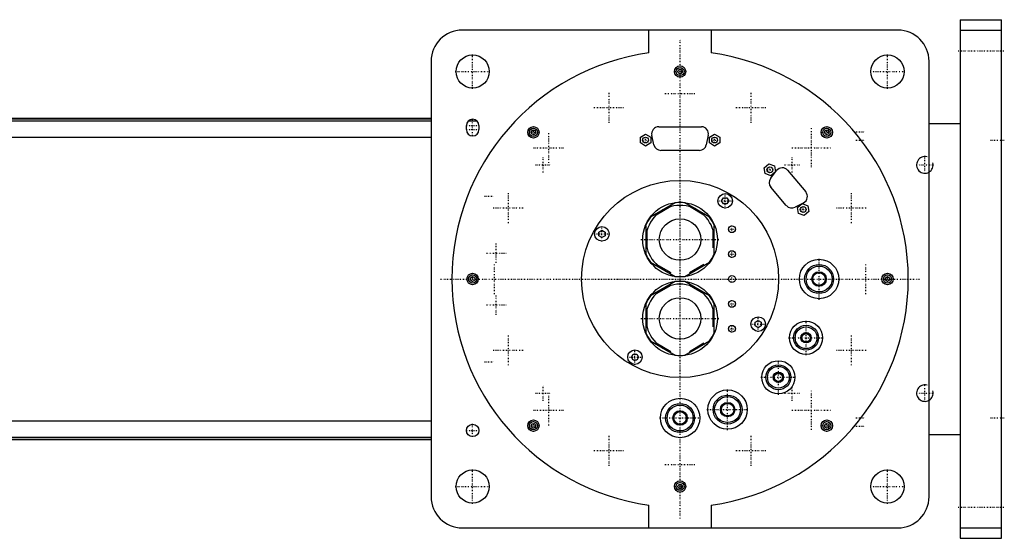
# Model space of a CAD drawing. Extents: x -906 to 156, y -125 to 125.
# Tile 5 of 5: x -318 to 156, y -125 to 125. Entities that reach past the tile are written whole.
import ezdxf

# ---------------------------------------------------------------- set-up
doc = ezdxf.new("R2010")
doc.units = 0
doc.linetypes.add('CENTER', pattern=[1.5, 0.45, -0.5, 0.05, -0.5])
for name, color, linetype in [('AM_0', 7, 'CONTINUOUS'), ('AM_10', 7, 'CONTINUOUS'), ('AM_7', 7, 'CENTER')]:
    doc.layers.add(name, color=color, linetype=linetype)

msp = doc.modelspace()

# ---------------------------------------------------------------- linework, layer by layer
at = {"layer": 'AM_0', "color": 7, "linetype": 'CONTINUOUS'}
for p, q in [((135, 125), (155, 125)), ((135, 125), (135, -125)), ((155, -125), (155, 125)), ((105, 120), (-105, 120)), ((-15, 108.97), (-15, 120)), ((15, 120), (15, 108.97)), ((135, 120), (155, 120)), ((-120, 105), (-120, -105)), ((120, -105), (120, 105)), ((-1.15, 100), (-0.58, 101)), ((-0.58, 99), (-1.15, 100)), ((-0.58, 101), (0.58, 101)), ((0.58, 101), (1.15, 100)), ((1.15, 100), (0.58, 99)), ((0.58, 99), (-0.58, 99)), ((-120, 77.32), (-390.79, 77.32)), ((-390.6, 77.28), (-120, 77.28)), ((-386.5, 76.29), (-120, 76.29)), ((-101.93, 76.29), (-98.07, 76.29)), ((-103, 72), (-103, 74)), ((-97, 74), (-97, 72)), ((-71.83, 71.01), (-71.01, 71.83)), ((-71.01, 71.83), (-69.89, 71.53)), ((-69.89, 71.53), (-69.6, 70.41)), ((-10.3, 73.4), (10.3, 73.4)), ((69.6, 70.41), (69.89, 71.53)), ((69.89, 71.53), (71.01, 71.83)), ((71.01, 71.83), (71.83, 71.01)), ((120, 75), (135, 75)), ((-367.3, 68.3), (-120, 68.3)), ((-71.53, 69.89), (-71.83, 71.01)), ((-70.41, 69.6), (-71.53, 69.89)), ((-69.6, 70.41), (-70.41, 69.6)), ((-19.15, 68.44), (-16.65, 69.89)), ((-19.15, 65.56), (-19.15, 68.44)), ((-16.65, 69.89), (-14.15, 68.44)), ((-14.15, 68.44), (-14.15, 65.56)), ((-12.62, 64.68), (-13.62, 69.28)), ((13.62, 69.28), (12.62, 64.68)), ((14.15, 68.44), (16.65, 69.89)), ((14.15, 65.56), (14.15, 68.44)), ((16.65, 69.89), (19.15, 68.44)), ((19.15, 68.44), (19.15, 65.56)), ((70.41, 69.6), (69.6, 70.41)), ((71.53, 69.89), (70.41, 69.6)), ((71.83, 71.01), (71.53, 69.89)), ((-16.65, 64.11), (-19.15, 65.56)), ((-14.15, 65.56), (-16.65, 64.11)), ((9.3, 62), (-9.3, 62)), ((16.65, 64.11), (14.15, 65.56)), ((19.15, 65.56), (16.65, 64.11)), ((40.58, 53.63), (42.79, 55.49)), ((41.08, 50.79), (40.58, 53.63)), ((42.79, 55.49), (45.5, 54.5)), ((43.68, 48.56), (46.56, 52.29)), ((45.5, 54.5), (46, 51.65)), ((51.86, 52.39), (60.6, 41.97)), ((43.79, 49.8), (41.08, 50.79)), ((46, 51.65), (43.79, 49.8)), ((51.22, 35.41), (43.77, 44.3)), ((20.02, 37.67), (20.88, 39.17)), ((20.88, 39.17), (22.62, 39.17)), ((22.62, 39.17), (23.48, 37.67)), ((-2.3, 36.73), (-14.2, 29.85)), ((-4.51, 34.87), (-11.49, 30.84)), ((14.2, 29.85), (2.3, 36.73)), ((11.49, 30.84), (4.51, 34.87)), ((20.88, 36.17), (20.02, 37.67)), ((22.62, 36.17), (20.88, 36.17)), ((23.48, 37.67), (22.62, 36.17)), ((59.58, 36.78), (55.41, 34.59)), ((56.65, 34.48), (58.86, 36.33)), ((57.15, 31.64), (56.65, 34.48)), ((58.86, 36.33), (61.57, 35.35)), ((61.57, 35.35), (62.07, 32.5)), ((59.86, 30.65), (57.15, 31.64)), ((62.07, 32.5), (59.86, 30.65)), ((-16.5, 25.87), (-16.5, 12.12)), ((16.5, 12.12), (16.5, 25.87)), ((-39.17, 22.62), (-37.67, 23.48)), ((-39.17, 20.88), (-39.17, 22.62)), ((-37.67, 20.02), (-39.17, 20.88)), ((-37.67, 23.48), (-36.17, 22.62)), ((-36.17, 20.88), (-37.67, 20.02)), ((-36.17, 22.62), (-36.17, 20.88)), ((-16, 23.03), (-16, 14.97)), ((16, 14.97), (16, 23.03)), ((-14.2, 8.15), (-2.3, 1.27)), ((-11.49, 7.16), (-4.51, 3.13)), ((2.3, 1.27), (14.2, 8.15)), ((4.51, 3.13), (11.49, 7.16)), ((-101, 0.58), (-100, 1.15)), ((-101, -0.58), (-101, 0.58)), ((-100, 1.15), (-99, 0.58)), ((-99, 0.58), (-99, -0.58)), ((99, 0.58), (100, 1.15)), ((99, -0.58), (99, 0.58)), ((100, 1.15), (101, 0.58)), ((101, 0.58), (101, -0.58)), ((-100, -1.15), (-101, -0.58)), ((-99, -0.58), (-100, -1.15)), ((-2.3, -1.27), (-14.2, -8.15)), ((-4.51, -3.13), (-11.49, -7.16)), ((14.2, -8.15), (2.3, -1.27)), ((11.49, -7.16), (4.51, -3.13)), ((100, -1.15), (99, -0.58)), ((101, -0.58), (100, -1.15)), ((-16.5, -12.13), (-16.5, -25.88)), ((16.5, -25.88), (16.5, -12.13)), ((-16, -14.97), (-16, -23.03)), ((16, -23.03), (16, -14.97)), ((36.17, -20.88), (37.67, -20.02)), ((36.17, -22.62), (36.17, -20.88)), ((37.67, -23.48), (36.17, -22.62)), ((37.67, -20.02), (39.17, -20.88)), ((39.17, -22.62), (37.67, -23.48)), ((39.17, -20.88), (39.17, -22.62)), ((-14.2, -29.85), (-2.3, -36.73)), ((-11.49, -30.84), (-4.51, -34.87)), ((2.3, -36.73), (14.2, -29.85)), ((4.51, -34.87), (11.49, -30.84)), ((-23.48, -37.67), (-22.62, -36.17)), ((-22.62, -39.17), (-23.48, -37.67)), ((-22.62, -36.17), (-20.88, -36.17)), ((-20.88, -36.17), (-20.02, -37.67)), ((-20.02, -37.67), (-20.88, -39.17)), ((-20.88, -39.17), (-22.62, -39.17)), ((-367.3, -68.3), (-120, -68.3)), ((-71.83, -71.01), (-71.53, -69.89)), ((-71.01, -71.83), (-71.83, -71.01)), ((-71.53, -69.89), (-70.41, -69.6)), ((-70.41, -69.6), (-69.6, -70.41)), ((-69.6, -70.41), (-69.89, -71.53)), ((69.6, -70.41), (70.41, -69.6)), ((69.89, -71.53), (69.6, -70.41)), ((70.41, -69.6), (71.53, -69.89)), ((71.83, -71.01), (71.01, -71.83)), ((71.53, -69.89), (71.83, -71.01)), ((-69.89, -71.53), (-71.01, -71.83)), ((71.01, -71.83), (69.89, -71.53)), ((120, -75), (135, -75)), ((-390.79, -77.32), (-120, -77.32)), ((-390.6, -77.28), (-120, -77.28)), ((-386.5, -76.29), (-120, -76.29)), ((-1.15, -100), (-0.58, -99)), ((-0.58, -99), (0.58, -99)), ((0.58, -99), (1.15, -100)), ((-0.58, -101), (-1.15, -100)), ((0.58, -101), (-0.58, -101)), ((1.15, -100), (0.58, -101)), ((-15, -120), (-15, -108.97)), ((15, -108.97), (15, -120)), ((-105, -120), (105, -120)), ((135, -120), (155, -120)), ((135, -125), (155, -125))]:
    msp.add_line(p, q, dxfattribs=at)
for centre, radius in [((-100, 100), 8), ((100, 100), 8), ((0, 100), 2.75), ((0, 100), 1.95), ((-70.71, 70.71), 2.75), ((-70.71, 70.71), 1.95), ((70.71, 70.71), 2.75), ((70.71, 70.71), 1.95), ((-16.65, 67), 1.4), ((16.65, 67), 1.4), ((43.29, 52.64), 1.4), ((0, 0), 47.5), ((21.75, 37.67), 3.5), ((0, 19), 18), ((59.36, 33.49), 1.4), ((0, 19), 10), ((-37.67, 21.75), 3.5), ((25, 24), 1.65), ((25, 12), 1.65), ((67, 0), 9.5), ((67, 0), 7), ((67, 0), 6.25), ((-100, 0), 2.75), ((-100, 0), 1.95), ((25, 0), 1.65), ((67, 0), 3.5), ((67, 0), 3), ((100, 0), 2.75), ((100, 0), 1.95), ((0, -19), 18), ((0, -19), 10), ((25, -12), 1.65), ((37.67, -21.75), 3.5), ((25, -24), 1.65), ((60.72, -28.32), 8), ((60.72, -28.32), 6), ((60.72, -28.32), 5.25), ((60.72, -28.32), 2.5), ((60.72, -28.32), 2), ((-21.75, -37.67), 3.5), ((47.38, -47.38), 8), ((47.38, -47.38), 6), ((47.38, -47.38), 5.25), ((47.38, -47.38), 2.5), ((47.38, -47.38), 2), ((22.92, -62.96), 9.5), ((22.92, -62.96), 7), ((22.92, -62.96), 6.25), ((0, -67), 9.5), ((0, -67), 7), ((0, -67), 6.25), ((22.92, -62.96), 3.5), ((22.92, -62.96), 3), ((0, -67), 3.5), ((0, -67), 3), ((-100, -73), 3), ((-70.71, -70.71), 2.75), ((-70.71, -70.71), 1.95), ((70.71, -70.71), 2.75), ((70.71, -70.71), 1.95), ((-100, -100), 8), ((100, -100), 8), ((0, -100), 2.75), ((0, -100), 1.95)]:
    msp.add_circle(centre, radius, dxfattribs=at)
for centre, radius, start, end in [((-105, 105), 15, 90, 180), ((105, 105), 15, 0, 90), ((0, 0), 110, 97.8375, 262.1625), ((0, 0), 110, 277.8375, 82.1625), ((-100, 74), 3, 0, 180), ((-100, 72), 3, 180, 0), ((-10.3, 70), 3.4, 90, 192.2648), ((10.3, 70), 3.4, 347.7352, 90), ((-9.3, 65.4), 3.4, 192.2648, 270), ((9.3, 65.4), 3.4, 270, 347.7352), ((49.25, 50.2), 3.4, 40, 142.2648), ((46.37, 46.48), 3.4, 142.2648, 220), ((57.99, 39.79), 3.4, 297.7352, 40), ((0, 19), 16.5, 0, 240), ((0, 19), 17.87, 82.6199, 97.3801), ((53.83, 37.6), 3.4, 220, 297.7352), ((0, 19), 17.88, 142.6199, 157.3801), ((0, 19), 17.88, 22.6199, 37.3801), ((0, 19), 17.88, 202.6199, 217.3801), ((0, 19), 17.87, 322.6199, 337.3801), ((0, 19), 17.87, 262.6199, 277.3801), ((0, -19), 16.5, 0, 240), ((0, -19), 17.87, 82.6199, 97.3801), ((0, -19), 17.88, 142.6199, 157.3801), ((0, -19), 17.87, 22.6199, 37.3801), ((0, -19), 17.87, 202.6199, 217.3801), ((0, -19), 17.87, 322.6199, 337.3801), ((0, -19), 17.87, 262.6199, 277.3801), ((-105, -105), 15, 180, 270), ((105, -105), 15, 270, 0)]:
    msp.add_arc(centre, radius, start, end, dxfattribs=at)
at = {"layer": 'AM_10', "color": 7, "linetype": 'CONTINUOUS'}
for centre in [(118, 55), (118, -55)]:
    msp.add_arc(centre, 4, 75, 15, dxfattribs=at)
at = {"layer": 'AM_7', "color": 4, "linetype": 'CENTER'}
for p, q in [((0, -115.5), (0, 115.5)), ((134, 110), (156, 110)), ((-100, 91.6), (-100, 108.4)), ((100, 91.6), (100, 108.4)), ((-108.4, 100), (-91.6, 100)), ((-2.89, 100), (2.89, 100)), ((91.6, 100), (108.4, 100)), ((-34.25, 75.34), (-34.25, 90.04)), ((-7.35, 89.5), (7.35, 89.5)), ((34.25, 75.34), (34.25, 90.04)), ((-41.6, 82.69), (-26.9, 82.69)), ((26.9, 82.69), (41.6, 82.69)), ((-100, 68.85), (-100, 77.15)), ((-103.15, 74), (-96.85, 74)), ((-103.15, 72), (-96.85, 72)), ((-70.71, 67.82), (-70.71, 73.6)), ((63.29, 53.84), (63.29, 72.74)), ((70.71, 67.82), (70.71, 73.6)), ((-73.6, 70.71), (-67.82, 70.71)), ((-63.29, 55.94), (-63.29, 70.64)), ((-18.12, 67), (-15.18, 67)), ((-16.65, 65.53), (-16.65, 68.47)), ((15.18, 67), (18.12, 67)), ((16.65, 65.53), (16.65, 68.47)), ((67.82, 70.71), (73.6, 70.71)), ((84.8, 71), (89.2, 71)), ((84.8, 67), (89.2, 67)), ((149.7, 67), (156.3, 67)), ((-70.64, 63.29), (-55.94, 63.29)), ((53.84, 63.29), (72.74, 63.29)), ((-66, 51.32), (-66, 58.67)), ((54, 51.32), (54, 58.67)), ((118, 50.8), (118, 59.2)), ((-69.67, 55), (-62.33, 55)), ((41.82, 52.64), (44.76, 52.64)), ((43.29, 51.17), (43.29, 54.11)), ((50.33, 55), (57.67, 55)), ((113.8, 55), (122.2, 55)), ((0, -47.25), (0, 47.25)), ((-94.2, 40), (-89.8, 40)), ((-82.69, 26.9), (-82.69, 41.6)), ((21.75, 34), (21.75, 41.35)), ((82.69, 26.9), (82.69, 41.6)), ((-90.04, 34.25), (-75.34, 34.25)), ((18.07, 37.67), (25.42, 37.67)), ((57.89, 33.49), (60.83, 33.49)), ((59.36, 32.02), (59.36, 34.96)), ((75.34, 34.25), (90.04, 34.25)), ((-37.67, 18.07), (-37.67, 25.42)), ((23.27, 24), (26.73, 24)), ((25, 22.27), (25, 25.73)), ((-41.35, 21.75), (-34, 21.75)), ((-18.9, 19), (18.9, 19)), ((-88.6, 7.77), (-88.6, 17.22)), ((-93.32, 12.5), (-83.88, 12.5)), ((23.27, 12), (26.73, 12)), ((25, 10.27), (25, 13.73)), ((67, -9.98), (67, 9.97)), ((-89.5, -7.35), (-89.5, 7.35)), ((89.5, -7.35), (89.5, 7.35)), ((-100, -2.89), (-100, 2.89)), ((25, -1.73), (25, 1.73)), ((100, -2.89), (100, 2.89)), ((-115.5, 0), (115.5, 0)), ((-47.25, 0), (47.25, 0)), ((-88.6, -17.23), (-88.6, -7.78)), ((-93.32, -12.5), (-83.88, -12.5)), ((23.27, -12), (26.73, -12)), ((25, -13.73), (25, -10.27)), ((37.67, -25.43), (37.67, -18.08)), ((-18.9, -19), (18.9, -19)), ((25, -25.73), (25, -22.27)), ((34, -21.75), (41.35, -21.75)), ((60.72, -36.72), (60.72, -19.92)), ((-82.69, -41.6), (-82.69, -26.9)), ((23.27, -24), (26.73, -24)), ((52.32, -28.32), (69.12, -28.32)), ((82.69, -41.6), (82.69, -26.9)), ((-90.04, -34.25), (-75.34, -34.25)), ((-25.43, -37.67), (-18.08, -37.67)), ((-21.75, -41.35), (-21.75, -34)), ((75.34, -34.25), (90.04, -34.25)), ((-94.2, -40), (-89.8, -40)), ((47.38, -55.78), (47.38, -38.98)), ((38.98, -47.38), (55.78, -47.38)), ((-66, -58.68), (-66, -51.33)), ((54, -58.68), (54, -51.33)), ((118, -59.2), (118, -50.8)), ((-69.67, -55), (-62.33, -55)), ((-63.29, -70.64), (-63.29, -55.94)), ((22.92, -72.93), (22.92, -52.98)), ((50.33, -55), (57.67, -55)), ((63.29, -72.74), (63.29, -53.84)), ((113.8, -55), (122.2, -55)), ((-70.64, -63.29), (-55.94, -63.29)), ((12.94, -62.96), (32.89, -62.96)), ((53.84, -63.29), (72.74, -63.29)), ((-100, -76.15), (-100, -69.85)), ((-73.6, -70.71), (-67.82, -70.71)), ((-70.71, -73.6), (-70.71, -67.82)), ((-9.98, -67), (9.97, -67)), ((67.82, -70.71), (73.6, -70.71)), ((70.71, -73.6), (70.71, -67.82)), ((84.8, -67), (89.2, -67)), ((84.8, -71), (89.2, -71)), ((149.7, -67), (156.3, -67)), ((-103.15, -73), (-96.85, -73)), ((-34.25, -90.04), (-34.25, -75.34)), ((34.25, -90.04), (34.25, -75.34)), ((-41.6, -82.69), (-26.9, -82.69)), ((26.9, -82.69), (41.6, -82.69)), ((-7.35, -89.5), (7.35, -89.5)), ((-100, -108.4), (-100, -91.6)), ((100, -108.4), (100, -91.6)), ((-108.4, -100), (-91.6, -100)), ((-2.89, -100), (2.89, -100)), ((91.6, -100), (108.4, -100)), ((134, -110), (156, -110))]:
    msp.add_line(p, q, dxfattribs=at)

doc.saveas('drawing.dxf')
